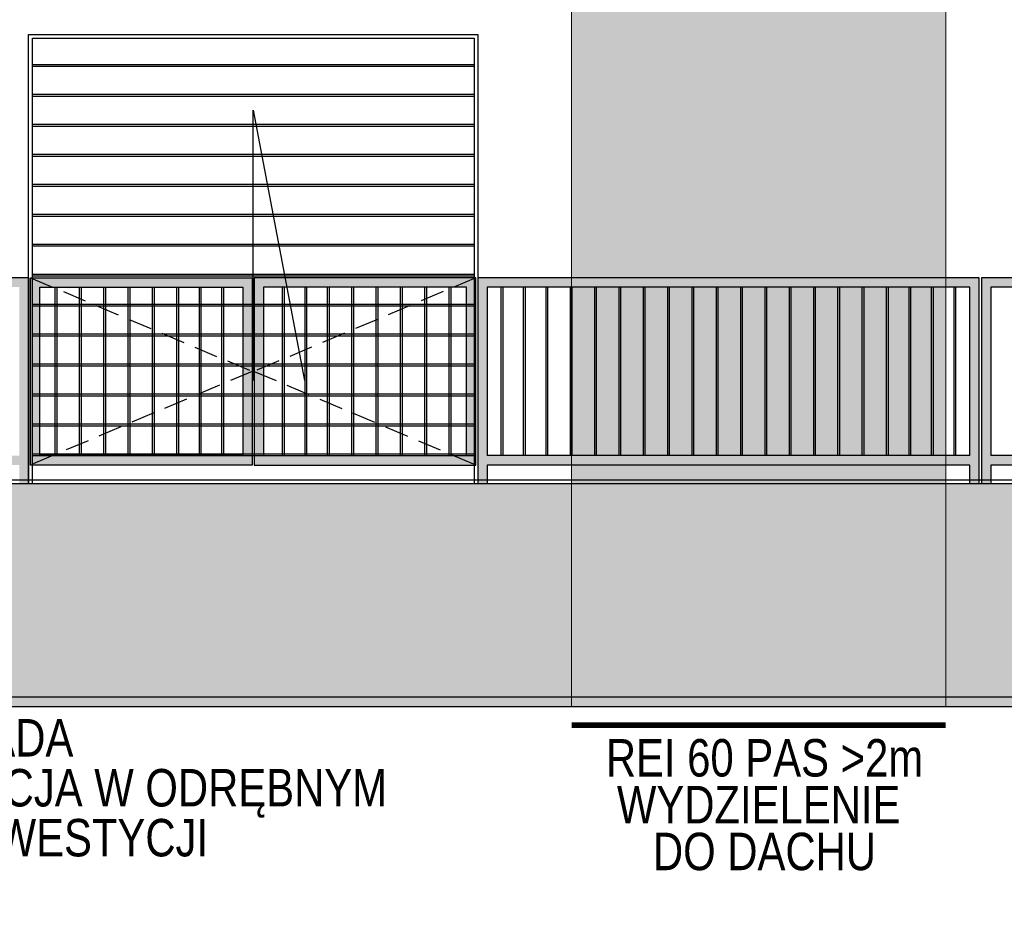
# Model space of a CAD drawing. Header units: millimetres. Extents: x 59331 to 112314, y -16110 to 34390.
# Tile 67 of 198: x 79795 to 80322, y -2668 to -2188. Entities that reach past the tile are written whole.
import ezdxf
from ezdxf import colors
from ezdxf.entities.mleader import LeaderData, LeaderLine
from ezdxf.math import Vec2, Vec3

# ---------------------------------------------------------------- set-up
doc = ezdxf.new("R2010")
doc.units = ezdxf.units.MM
doc.set_wipeout_variables(frame=1)
doc.linetypes.add('DASHED2', pattern=[0.375, 0.25, -0.125])
doc.linetypes.add('DASHEDX2', pattern=[38.1, 25.4, -12.7])
doc.layers.get('DEFPOINTS').update_dxf_attribs({"lineweight": 9})
for name, color, linetype in [('_HSA_HATCH ELEWACJA', 8, 'Continuous'), ('_HSA_OPIS', 43, 'Continuous'), ('_HSA_PRZERYWANE', 153, 'DASHEDX2'), ('_HSA_STOLARKA_ZEWNĘTRZNA', 132, 'Continuous'), ('_HSA_WIDOKOWE', 1, 'Continuous'), ('_HSA_WIDOKOWE_CIENKIE', 8, 'Continuous'), ('_HSA_ŚCIANY_DZIAŁOWE', 6, 'Continuous')]:
    doc.layers.add(name, color=color, linetype=linetype)
doc.layers.add('_HSA_POMOC', color=120, linetype='Continuous', plot=False)
doc.layers.add('_HSA_WYDZIELENIA_POŻAROWE_60_MIN', color=7, linetype='DASHED2', true_color=0x1428e1)
doc.styles.add('ARIAL_100', font='Arial.ttf', dxfattribs={"width": 0.8, "height": 20})

# ---------------------------------------------------------------- blocks, each defined once
blk = doc.blocks.new('*U635')
at = {"transparency": 33554559}
h = blk.add_hatch(color=256, dxfattribs=at)
h.dxf.hatch_style = 1
h.paths.add_polyline_path([(0, 620.86), (-200, 620.86), (-200, 0), (0, 0)])
at = {"linetype": 'DASHED2', "ltscale": 50, "const_width": 3}
blk.add_lwpolyline([(-200, -10), (0, -10)], dxfattribs=at)
at = {"layer": 'DEFPOINTS'}
blk.add_lwpolyline([(0, 620.86), (-200, 620.86), (-200, 0), (0, 0), (0, 620.86)], close=True, dxfattribs=at)
blk = doc.blocks.new('A$C109c6418')
blk.add_wipeout([(-240, 0), (-240, 240), (0, 240), (0, 0)])
for p, q in [((-120, 55.22), (-120, 199.5)), ((-120, 199.5), (-92.66, 55.22))]:
    blk.add_line(p, q)
for points in [[(-240, 0), (-240, 240), (0, 240), (0, 0)], [(-238, 0), (-238, 238), (-2, 238), (-2, 0)]]:
    blk.add_lwpolyline(points)
at = {"layer": '_HSA_WIDOKOWE_CIENKIE'}
for p, q in [((-238, 224), (-2, 224)), ((-238, 223), (-2, 223)), ((-238, 208), (-2, 208)), ((-238, 207), (-2, 207)), ((-238, 192), (-2, 192)), ((-238, 191), (-2, 191)), ((-238, 176), (-2, 176)), ((-238, 175), (-2, 175)), ((-238, 160), (-2, 160)), ((-238, 159), (-2, 159)), ((-238, 144), (-2, 144)), ((-238, 143), (-2, 143)), ((-238, 128), (-2, 128)), ((-238, 127), (-2, 127)), ((-238, 112), (-2, 112)), ((-238, 111), (-2, 111)), ((-238, 96), (-2, 96)), ((-238, 95), (-2, 95)), ((-238, 80), (-2, 80)), ((-238, 79), (-2, 79)), ((-238, 64), (-2, 64)), ((-238, 63), (-2, 63)), ((-238, 48), (-2, 48)), ((-238, 47), (-2, 47)), ((-238, 32), (-2, 32)), ((-238, 31), (-2, 31)), ((-238, 16), (-2, 16)), ((-238, 15), (-2, 15))]:
    blk.add_line(p, q, dxfattribs=at)
blk = doc.blocks.new('A$C040a93fc')
at = {"true_color": 0xfffffe}
h = blk.add_hatch(color=7, dxfattribs=at)
h.dxf.hatch_style = 1
h.paths.add_polyline_path([(253.38, 0), (258.38, 0), (258.38, 10), (499.38, 10), (499.38, 0), (504.38, 0), (504.38, 110), (253.38, 110)])
h.paths.add_polyline_path([(258.38, 105), (499.38, 105), (499.38, 15), (258.38, 15)], flags=16)
h = blk.add_hatch(color=7, dxfattribs=at)
h.dxf.hatch_style = 1
h.paths.add_polyline_path([(505.38, 110), (505.38, 10), (623.88, 10), (623.88, 110)])
h.paths.add_polyline_path([(510.38, 105), (618.88, 105), (618.88, 15), (510.38, 15)], flags=16)
h = blk.add_hatch(color=7, dxfattribs=at)
h.dxf.hatch_style = 1
h.paths.add_polyline_path([(624.88, 110), (624.88, 10), (743.38, 10), (743.38, 110)])
h.paths.add_polyline_path([(629.88, 105), (738.38, 105), (738.38, 15), (629.88, 15)], flags=16)
h = blk.add_hatch(color=7, dxfattribs=at)
h.dxf.hatch_style = 1
h.paths.add_polyline_path([(744.38, 0), (749.38, 0), (749.38, 10), (1007.38, 10), (1007.38, 0), (1012.38, 0), (1012.38, 110), (744.38, 110)])
h.paths.add_polyline_path([(749.38, 105), (1007.38, 105), (1007.38, 15), (749.38, 15)], flags=16)
h = blk.add_hatch(color=7, dxfattribs=at)
h.dxf.hatch_style = 1
h.paths.add_polyline_path([(1013.58, 0), (1018.58, 0), (1018.58, 10), (1276.58, 10), (1276.58, 0), (1281.58, 0), (1281.58, 110), (1013.58, 110)])
h.paths.add_polyline_path([(1018.58, 105), (1276.58, 105), (1276.58, 15), (1018.58, 15)], flags=16)
at = {"ltscale": 10}
for p, q in [((504.38, 110), (253.38, 110)), ((504.38, 110), (504.38, 0)), ((1007.38, 15), (749.38, 15)), ((1276.58, 15), (1018.58, 15)), ((1007.38, 10), (749.38, 10)), ((1276.58, 10), (1018.58, 10))]:
    blk.add_line(p, q, dxfattribs=at)
for points in [[(623.88, 10), (505.38, 10), (505.38, 110), (623.88, 110)], [(624.88, 10), (743.38, 10), (743.38, 110), (624.88, 110)], [(618.88, 15), (510.38, 15), (510.38, 105), (618.88, 105)], [(629.88, 15), (738.38, 15), (738.38, 105), (629.88, 105)]]:
    blk.add_lwpolyline(points, close=True)
for points in [[(1012.38, 0), (1012.38, 110), (744.38, 110), (744.38, 0)], [(1281.58, 0), (1281.58, 110), (1013.58, 110), (1013.58, 0)], [(1007.38, 15), (1007.38, 105), (749.38, 105), (749.38, 15)], [(1276.58, 15), (1276.58, 105), (1018.58, 105), (1018.58, 15)], [(749.38, 10), (749.38, 0)], [(1007.38, 0), (1007.38, 10)], [(1018.58, 10), (1018.58, 0)]]:
    blk.add_lwpolyline(points, dxfattribs=at)
at = {"layer": '_HSA_PRZERYWANE', "ltscale": 0.5}
for points in [[(505.38, 110), (623.88, 60), (505.38, 10)], [(743.38, 110), (624.88, 60), (743.38, 10)]]:
    blk.add_lwpolyline(points, dxfattribs=at)
at = {"layer": '_HSA_WIDOKOWE_CIENKIE'}
for p, q in [((518.63, 15), (518.63, 105)), ((519.63, 15), (519.63, 105)), ((531.63, 15), (531.63, 105)), ((532.63, 15), (532.63, 105)), ((544.63, 15), (544.63, 105)), ((545.63, 15), (545.63, 105)), ((557.63, 15), (557.63, 105)), ((558.63, 15), (558.63, 105)), ((570.63, 15), (570.63, 105)), ((571.63, 15), (571.63, 105)), ((583.63, 15), (583.63, 105)), ((584.63, 15), (584.63, 105)), ((595.63, 15), (595.63, 105)), ((596.63, 15), (596.63, 105)), ((607.63, 15), (607.63, 105)), ((608.63, 15), (608.63, 105)), ((640.13, 15), (640.13, 105)), ((641.13, 15), (641.13, 105)), ((652.13, 15), (652.13, 105)), ((653.13, 15), (653.13, 105)), ((664.13, 15), (664.13, 105)), ((665.13, 15), (665.13, 105)), ((677.13, 15), (677.13, 105)), ((678.13, 15), (678.13, 105)), ((690.13, 15), (690.13, 105)), ((691.13, 15), (691.13, 105)), ((703.13, 15), (703.13, 105)), ((704.13, 15), (704.13, 105)), ((716.13, 15), (716.13, 105)), ((717.13, 15), (717.13, 105)), ((729.13, 15), (729.13, 105)), ((730.13, 15), (730.13, 105)), ((756.88, 15), (756.88, 105)), ((757.88, 15), (757.88, 105)), ((768.88, 15), (768.88, 105)), ((769.88, 15), (769.88, 105)), ((780.88, 15), (780.88, 105)), ((781.88, 15), (781.88, 105)), ((793.88, 15), (793.88, 105)), ((794.88, 15), (794.88, 105)), ((806.88, 15), (806.88, 105)), ((807.88, 15), (807.88, 105)), ((819.88, 15), (819.88, 105)), ((820.88, 15), (820.88, 105)), ((832.88, 15), (832.88, 105)), ((833.88, 15), (833.88, 105)), ((845.88, 15), (845.88, 105)), ((846.88, 15), (846.88, 105)), ((858.88, 15), (858.88, 105)), ((859.88, 15), (859.88, 105)), ((871.88, 15), (871.88, 105)), ((872.88, 15), (872.88, 105)), ((884.88, 15), (884.88, 105)), ((885.88, 15), (885.88, 105)), ((897.88, 15), (897.88, 105)), ((898.88, 15), (898.88, 105)), ((910.88, 15), (910.88, 105)), ((911.88, 15), (911.88, 105)), ((923.88, 15), (923.88, 105)), ((924.88, 15), (924.88, 105)), ((936.88, 15), (936.88, 105)), ((937.88, 15), (937.88, 105)), ((949.88, 15), (949.88, 105)), ((950.88, 15), (950.88, 105)), ((962.88, 15), (962.88, 105)), ((963.88, 15), (963.88, 105)), ((974.88, 15), (974.88, 105)), ((975.88, 15), (975.88, 105)), ((986.88, 15), (986.88, 105)), ((987.88, 15), (987.88, 105)), ((998.88, 15), (998.88, 105)), ((999.88, 15), (999.88, 105))]:
    blk.add_line(p, q, dxfattribs=at)
blk = doc.blocks.new('_DotSmall')
at = {"color": 0, "linetype": 'ByBlock', "const_width": 0.5}
blk.add_lwpolyline([(-0.0625, 0, 1), (0.0625, 0, 1)], format="xyb", close=True, dxfattribs=at)

msp = doc.modelspace()

# ---------------------------------------------------------------- hatches: boundary and pattern name
at = {"layer": '_HSA_HATCH ELEWACJA', "true_color": 0xb8b8b8}
h = msp.add_hatch(color=9, dxfattribs=at)
h.dxf.hatch_style = 1
h.paths.add_polyline_path([(86614.33, -2435.69), (77196.33, -2435.69), (76446.6, -2534.69), (77265.83, -2549.69), (86614.33, -2549.69)])
at = {"layer": '_HSA_WIDOKOWE', "ltscale": 10}
h = msp.add_hatch(color=256, dxfattribs=at)
h.dxf.hatch_style = 1
h.paths.add_polyline_path([(76181.33, -2539.69), (76446.28, -2539.69), (77265.73, -2554.68), (88608.19, -2554.69), (88608.19, -2549.69), (77265.83, -2549.69), (76446.33, -2534.69), (76181.33, -2534.69)])

# ---------------------------------------------------------------- linework, layer by layer
msp.add_lwpolyline([(76181.33, -2539.69), (76446.28, -2539.69), (77265.73, -2554.68), (88608.19, -2554.69), (88608.19, -2549.69), (77265.83, -2549.69), (76446.33, -2534.69), (76181.33, -2534.69)], close=True, dxfattribs=at)

# ---------------------------------------------------------------- block references
at = {"layer": '_HSA_WYDZIELENIA_POŻAROWE_60_MIN', "ltscale": 100}
msp.add_blockref('*U635', (80290.33, -2554.69), dxfattribs=at)

# ---------------------------------------------------------------- texts
at = {"layer": '_HSA_WYDZIELENIA_POŻAROWE_60_MIN', "ltscale": 100, "insert": (80090.33, -2572.09), "char_height": 20, "width": 200, "attachment_point": 1, "line_spacing_factor": 0.75, "style": 'ARIAL_100'}
msp.add_mtext('\\pxqc; REI 60 PAS >2m\\PWYDZIELENIE\\P DO DACHU', dxfattribs=at)

# ---------------------------------------------------------------- next in the draw order: block references
at = {"layer": '_HSA_STOLARKA_ZEWNĘTRZNA', "ltscale": 10}
msp.add_blockref('A$C109c6418', (80040.21, -2435.69), dxfattribs=at)

# ---------------------------------------------------------------- next in the draw order: linework, layer by layer
at = {"layer": '_HSA_POMOC'}
msp.add_line((76431.33, -2433.69), (88358.19, -2433.69), dxfattribs=at)
at = {"layer": '_HSA_ŚCIANY_DZIAŁOWE', "ltscale": 10}
msp.add_line((86739.33, -2435.69), (77326.33, -2435.69), dxfattribs=at)

# ---------------------------------------------------------------- next in the draw order: block references
at = {"layer": '_HSA_WIDOKOWE', "ltscale": 10}
msp.add_blockref('A$C040a93fc', (79295.83, -2435.69), dxfattribs=at)

# ---------------------------------------------------------------- next in the draw order: leaders
at = {"layer": '_HSA_OPIS'}
ml = msp.add_multileader_mtext('Standard', dxfattribs=at)
ml.set_content('BALUSTRADA\\P– REALIZACJA W ODRĘBNYM ETAPIE INWESTYCJI', color=256, style='ARIAL_100')
ml.set_leader_properties()
ml.set_arrow_properties(name='DOTSMALL')
ml.build(insert=Vec2(0, 0))
ml.multileader.update_dxf_attribs({"dogleg_length": 10, "arrow_head_size": 25})
ctx = ml.context
ctx.base_point, ctx.char_height, ctx.arrow_head_size, ctx.plane_origin = Vec3(79673.07, -2571.57), 20, 25, Vec3(79251.64, -1676.72)
notes = []
notes.append((ctx, [(1, (1, 1, 0), (79663.07, -2571.57), (1, 0), 10, [(0, [(79611.58, -2375.69)], 0, [])])]))
ctx.mtext.insert, ctx.mtext.rotation, ctx.mtext.width, ctx.mtext.defined_height, ctx.mtext.line_spacing_factor = Vec3(79675.07, -2561.4), -6.283185, 329.0821, 173.28, 0.8
for ctx, leaders in notes:
    for number, flags, end, landing, length, lines in leaders:
        leader = LeaderData()
        leader.index, (leader.has_last_leader_line, leader.has_dogleg_vector, leader.attachment_direction) = number, flags
        leader.last_leader_point, leader.dogleg_vector, leader.dogleg_length = Vec3(end), Vec3(landing), length
        for number, points, colour, breaks in lines:
            line = LeaderLine()
            line.index, line.vertices, line.color, line.breaks = number, Vec3.list(points), colors.encode_raw_color(colour), breaks
            leader.lines.append(line)
        ctx.leaders.append(leader)

doc.saveas('drawing.dxf')
